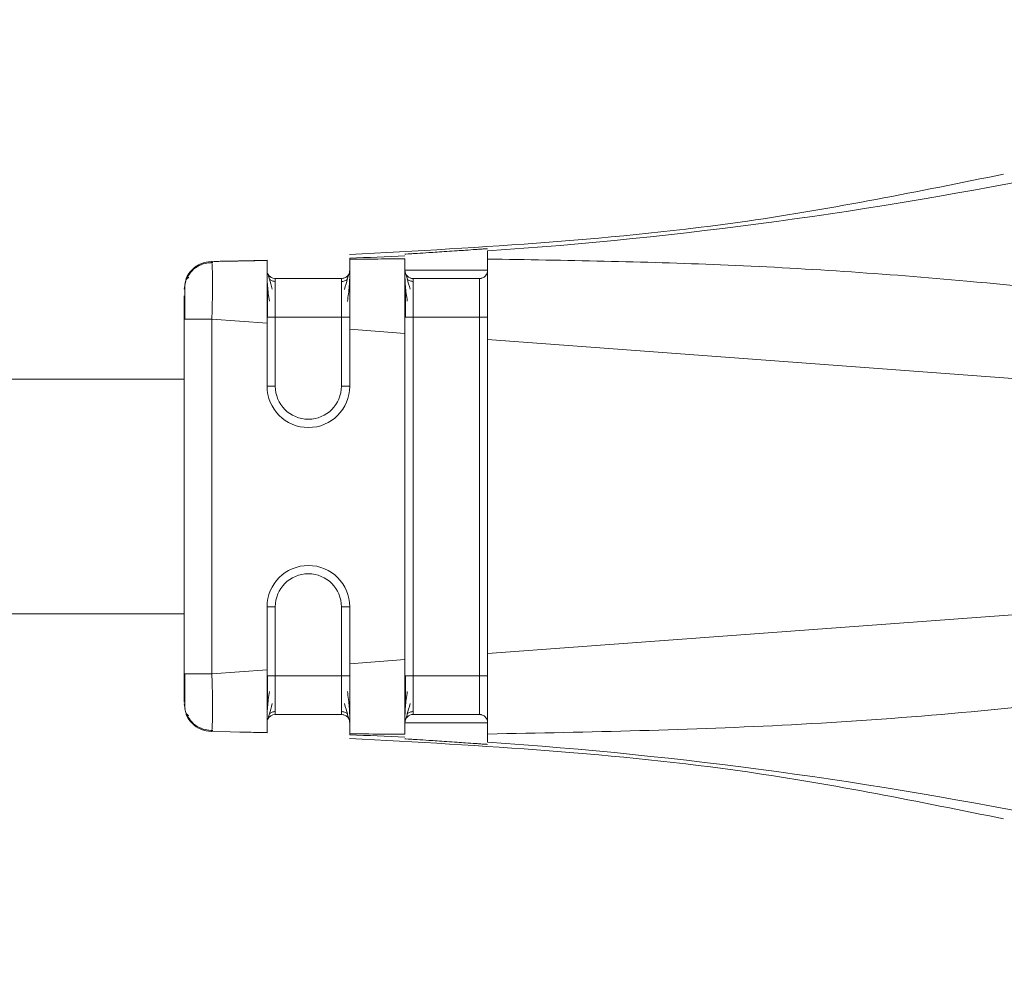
# Model space of a CAD drawing. Header units: millimetres. Extents: x -456 to 1924, y -71 to 431.
# Tile 25 of 45: x 611 to 629, y 154 to 171. Entities that reach past the tile are written whole.
import ezdxf

# ---------------------------------------------------------------- set-up
doc = ezdxf.new("R2010")
doc.units = ezdxf.units.MM

# ---------------------------------------------------------------- blocks, each defined once
blk = doc.blocks.new('Drawing View2')
at = {"color": 7, "linetype": 'Continuous', "lineweight": 18}
for p, q in [((-36.888, -4.549), (-36.888, -4.696)), ((-41.897, -4.741), (-40.888, -4.722)), ((-41.897, -4.741), (-40.888, -4.722)), ((-41.889, -4.762), (-41.897, -4.741)), ((-41.897, -4.741), (-41.897, -4.741)), ((-41.897, -4.741), (-41.889, -4.761)), ((-41.872, -4.74), (-41.376, -4.73)), ((-40.882, -4.717), (-41.378, -4.73)), ((-41.364, -4.73), (-41.337, -4.729)), ((-39.388, -4.976), (-39.388, -4.963)), ((-42.388, -5.241), (-42.37, -5.148)), ((-42.388, -5.241), (-42.37, -5.148)), ((-40.738, -5.05), (-39.538, -5.05)), ((-40.738, -5.05), (-40.738, -5.05)), ((-40.738, -5.05), (-39.538, -5.05)), ((-39.538, -5.05), (-39.538, -5.05)), ((-38.238, -5.05), (-37.038, -5.05)), ((-38.238, -5.05), (-38.238, -5.05)), ((-37.038, -5.05), (-37.038, -5.05)), ((-42.379, -5.196), (-42.379, -5.241)), ((-42.388, -12.215), (-42.388, -5.786)), ((-41.888, -5.786), (-40.888, -5.86)), ((-41.888, -12.215), (-41.888, -5.786)), ((-40.888, -7), (-40.888, -5.86)), ((-40.738, -5.749), (-40.738, -7)), ((-40.738, -5.749), (-39.538, -5.749)), ((-39.538, -7), (-39.538, -5.749)), ((-38.238, -5.749), (-38.238, -12.252)), ((-38.238, -5.749), (-37.038, -5.749)), ((-37.038, -12.252), (-37.038, -5.749)), ((-39.388, -7), (-39.388, -5.97)), ((-39.388, -5.97), (-38.388, -6.044)), ((-38.388, -11.956), (-38.388, -6.044)), ((-36.888, -6.155), (-21.693, -7.279)), ((-36.888, -11.845), (-36.888, -6.155)), ((-42.388, -6.875), (-106.5, -6.875)), ((-36.888, -11.845), (-21.693, -10.722)), ((-40.888, -12.141), (-40.888, -11)), ((-40.738, -11), (-40.738, -12.252)), ((-39.538, -12.252), (-39.538, -11)), ((-39.388, -12.03), (-39.388, -11)), ((-42.388, -11.125), (-106.5, -11.125)), ((-39.388, -12.03), (-38.388, -11.956)), ((-42.388, -12.215), (-42.37, -12.215)), ((-41.888, -12.215), (-40.888, -12.141)), ((-40.738, -12.252), (-39.538, -12.252)), ((-38.238, -12.252), (-37.038, -12.252)), ((-42.388, -12.759), (-42.37, -12.852)), ((-40.738, -12.95), (-39.538, -12.95)), ((-38.238, -12.95), (-37.038, -12.95)), ((-41.889, -13.238), (-41.897, -13.259)), ((-41.897, -13.259), (-41.889, -13.239)), ((-41.897, -13.259), (-40.888, -13.278)), ((-41.378, -13.27), (-40.882, -13.283))]:
    blk.add_line(p, q, dxfattribs=at)
at = {"color": 7, "linetype": 'Continuous', "lineweight": 18, "flags": 128}
for points in [[(-36.888, -4.9), (-36.945, -4.9), (-37.108, -4.9), (-37.351, -4.9), (-37.638, -4.9), (-37.925, -4.9), (-38.168, -4.9), (-38.331, -4.9), (-38.388, -4.9)], [(-37.038, -5.05), (-37.084, -5.05), (-37.214, -5.05), (-37.408, -5.05), (-37.638, -5.05), (-37.868, -5.05), (-38.062, -5.05), (-38.192, -5.05), (-38.238, -5.05)], [(-40.888, -5.749), (-40.885, -5.749), (-40.877, -5.749), (-40.863, -5.749), (-40.844, -5.749), (-40.821, -5.749), (-40.795, -5.749), (-40.767, -5.749), (-40.738, -5.749)], [(-38.388, -5.749), (-38.385, -5.749), (-38.377, -5.749), (-38.363, -5.749), (-38.344, -5.749), (-38.321, -5.749), (-38.295, -5.749), (-38.267, -5.749), (-38.238, -5.749)], [(-40.888, -7), (-40.885, -7), (-40.877, -7), (-40.863, -7), (-40.844, -7), (-40.821, -7), (-40.795, -7), (-40.767, -7), (-40.738, -7)], [(-39.388, -7), (-39.391, -7), (-39.399, -7), (-39.413, -7), (-39.432, -7), (-39.455, -7), (-39.481, -7), (-39.509, -7), (-39.538, -7)], [(-40.888, -11), (-40.885, -11), (-40.877, -11), (-40.863, -11), (-40.844, -11), (-40.821, -11), (-40.795, -11), (-40.767, -11), (-40.738, -11)], [(-39.388, -11), (-39.391, -11), (-39.399, -11), (-39.413, -11), (-39.432, -11), (-39.455, -11), (-39.481, -11), (-39.509, -11), (-39.538, -11)], [(-40.888, -12.252), (-40.885, -12.252), (-40.877, -12.252), (-40.863, -12.252), (-40.844, -12.252), (-40.821, -12.252), (-40.795, -12.252), (-40.767, -12.252), (-40.738, -12.252)], [(-38.388, -12.252), (-38.385, -12.252), (-38.377, -12.252), (-38.363, -12.252), (-38.344, -12.252), (-38.321, -12.252), (-38.295, -12.252), (-38.267, -12.252), (-38.238, -12.252)], [(-38.388, -13.1), (-38.331, -13.1), (-38.168, -13.1), (-37.925, -13.1), (-37.638, -13.1), (-37.351, -13.1), (-37.108, -13.1), (-36.945, -13.1), (-36.888, -13.1)]]:
    blk.add_lwpolyline(points, dxfattribs=at)
at = {"color": 7, "linetype": 'Continuous', "lineweight": 18}
for centre, radius, start, end in [((-42.347, 74.858), 79.595, 273.93271, 289.08989), ((-42.314, 74.577), 79.312, 272.114, 272.83709), ((-40.738, -4.9), 0.15, 202.2311, 270), ((-40.738, -4.9), 0.15, 202.1624, 270), ((-38.238, -4.9), 0.15, 179.9972, 270), ((-38.238, -4.9), 0.15, 196.9966, 270), ((-37.038, -4.9), 0.15, 270, 0), ((-40.138, -7), 0.75, 180, 0), ((-40.138, -7), 0.75, 180, 0), ((-40.138, -7), 0.6, 180, 0), ((-40.138, -11), 0.75, 0, 180), ((-40.138, -11), 0.75, 0, 180), ((-40.138, -11), 0.6, 0, 180), ((-40.738, -13.1), 0.15, 90, 157.54), ((-38.238, -13.1), 0.15, 90, 180), ((-37.038, -13.1), 0.15, 0, 90), ((-42.313, -92.576), 79.311, 87.16361, 87.88671), ((-42.346, -92.858), 79.595, 70.91073, 86.068)]:
    blk.add_arc(centre, radius, start, end, dxfattribs=at)
for points, knots in [([(-27.534, -3.158), (-29.078, -3.471), (-32.99, -4.265), (-36.978, -4.484), (-39.392, -4.617)], [0, 0, 0, 0, 0.3947239, 1, 1, 1, 1]), ([(-36.888, -4.509), (-36.898, -4.51), (-36.913, -4.51), (-37.007, -4.516), (-37.118, -4.524), (-37.267, -4.535), (-37.449, -4.547), (-37.625, -4.559), (-37.8, -4.571), (-37.987, -4.583), (-38.147, -4.593), (-38.265, -4.601), (-38.361, -4.607), (-38.377, -4.609), (-38.388, -4.61)], [0, 0, 0, 0, 0.1201084, 0.1833772, 0.2486222, 0.3470379, 0.4156022, 0.4969406, 0.5713599, 0.6382175, 0.7488006, 0.8134106, 0.8769066, 1, 1, 1, 1]), ([(-42.37, -5.148), (-42.365, -5.116), (-42.352, -5.019), (-42.251, -4.883), (-42.091, -4.767), (-41.962, -4.75), (-41.897, -4.741)], [0, 0, 0, 0, 0.145365, 0.430243, 0.715122, 1, 1, 1, 1]), ([(-42.357, -5.081), (-42.355, -5.071), (-42.342, -4.998), (-42.25, -4.884), (-42.092, -4.766), (-41.962, -4.749), (-41.897, -4.741)], [0, 0, 0, 0, 0.04897, 0.36598, 0.68299, 1, 1, 1, 1]), ([(-41.87, -4.76), (-41.918, -4.763), (-42.017, -4.767), (-42.158, -4.83), (-42.281, -4.931), (-42.329, -5.024), (-42.353, -5.07)], [0, 0, 0, 0, 0.232612, 0.484175, 0.74422, 1, 1, 1, 1]), ([(-41.87, -4.761), (-41.918, -4.763), (-42.017, -4.768), (-42.158, -4.83), (-42.281, -4.931), (-42.329, -5.024), (-42.353, -5.07)], [0, 0, 0, 0, 0.232612, 0.484175, 0.74422, 1, 1, 1, 1]), ([(-41.888, -5.786), (-41.884, -5.647), (-41.875, -5.373), (-41.874, -5.028), (-41.88, -4.844), (-41.886, -4.769), (-41.889, -4.762), (-41.889, -4.762)], [0, 0, 0, 0, 0.2895367, 0.5693094, 0.844608, 0.9900999, 1, 1, 1, 1]), ([(-40.888, -4.722), (-41.188, -4.728), (-41.786, -4.739), (-41.907, -4.741), (-41.623, -4.736), (-41.133, -4.727), (-40.888, -4.722)], [0, 0, 0, 0, 0.2802402, 0.559855, 0.7796013, 1, 1, 1, 1]), ([(-41.356, -4.73), (-41.354, -4.73), (-41.351, -4.73), (-41.033, -4.725), (-40.888, -4.722)], [0, 0, 0, 0, 0.545182, 1, 1, 1, 1]), ([(-40.888, -4.722), (-40.888, -4.738), (-40.888, -4.768), (-40.888, -5.038), (-40.888, -5.409), (-40.888, -5.709), (-40.888, -5.86)], [0, 0, 0, 0, 0.250255, 0.500093, 0.749776, 1, 1, 1, 1]), ([(-39.388, -4.681), (-39.388, -4.682), (-39.388, -4.685), (-39.388, -4.696), (-39.388, -4.701)], [0, 0, 0, 0, 0.5536399, 1, 1, 1, 1]), ([(-38.388, -4.694), (-38.576, -4.694), (-38.909, -4.696), (-39.242, -4.699), (-39.388, -4.701)], [0, 0, 0, 0, 0.563222, 1, 1, 1, 1]), ([(-39.388, -4.701), (-39.388, -4.734), (-39.388, -4.798), (-39.388, -5.096), (-39.388, -5.495), (-39.388, -5.81), (-39.388, -5.97)], [0, 0, 0, 0, 0.2568574, 0.4994269, 0.7447768, 1, 1, 1, 1]), ([(-38.388, -4.694), (-38.388, -4.735), (-38.388, -4.819), (-38.388, -5.138), (-38.388, -5.56), (-38.388, -5.883), (-38.388, -6.044)], [0, 0, 0, 0, 0.249034, 0.499186, 0.749184, 1, 1, 1, 1]), ([(-21.693, -7.279), (-21.167, -7.215), (-20.53, -7.138), (-19.85, -6.949), (-19.669, -6.872), (-19.592, -6.814), (-19.565, -6.785), (-19.549, -6.757), (-19.54, -6.726), (-19.544, -6.69), (-19.565, -6.651), (-19.603, -6.61), (-19.697, -6.539), (-19.895, -6.445), (-20.381, -6.276), (-21.351, -6.039), (-23.065, -5.717), (-25.426, -5.377), (-28.725, -5.026), (-32.579, -4.768), (-35.481, -4.72), (-36.888, -4.696)], [0, 0, 0, 0, 0.079633, 0.096416, 0.106506, 0.108989, 0.110947, 0.112535, 0.113904, 0.115836, 0.117972, 0.120667, 0.124353, 0.135955, 0.15357, 0.20236, 0.286651, 0.417176, 0.562519, 0.787792, 1, 1, 1, 1]), ([(-36.888, -4.696), (-36.888, -4.751), (-36.888, -4.86), (-36.888, -5.098), (-36.888, -5.216)], [0, 0, 0, 0, 0.5095325, 1, 1, 1, 1]), ([(-40.888, -4.965), (-40.888, -4.997), (-40.887, -5.059), (-40.879, -5.183), (-40.866, -5.317), (-40.851, -5.413), (-40.845, -5.46)], [0, 0, 0, 0, 0.262057, 0.516005, 0.761874, 1, 1, 1, 1]), ([(-40.794, -5.244), (-40.812, -5.178), (-40.839, -5.076), (-40.865, -4.99), (-40.873, -4.967), (-40.877, -4.956)], [0, 0, 0, 0, 0.4851544, 0.7386231, 1, 1, 1, 1]), ([(-39.399, -4.956), (-39.403, -4.968), (-39.411, -4.99), (-39.437, -5.077), (-39.464, -5.179), (-39.482, -5.247)], [0, 0, 0, 0, 0.261424, 0.514828, 1, 1, 1, 1]), ([(-39.431, -5.465), (-39.424, -5.417), (-39.41, -5.321), (-39.397, -5.186), (-39.389, -5.062), (-39.388, -4.999), (-39.388, -4.967)], [0, 0, 0, 0, 0.238194, 0.484055, 0.738008, 1, 1, 1, 1]), ([(-38.388, -4.965), (-38.388, -4.997), (-38.387, -5.059), (-38.379, -5.183), (-38.366, -5.317), (-38.351, -5.413), (-38.345, -5.46)], [0, 0, 0, 0, 0.262057, 0.5160046, 0.7618743, 1, 1, 1, 1]), ([(-38.294, -5.244), (-38.312, -5.178), (-38.339, -5.076), (-38.365, -4.99), (-38.373, -4.967), (-38.377, -4.956)], [0, 0, 0, 0, 0.485154, 0.738623, 1, 1, 1, 1]), ([(-42.305, -5.027), (-42.323, -5.037), (-42.356, -5.056), (-42.372, -5.12), (-42.38, -5.15)], [0, 0, 0, 0, 0.524709, 1, 1, 1, 1]), ([(-40.738, -5.103), (-40.747, -5.102), (-40.766, -5.101), (-40.794, -5.094), (-40.821, -5.081), (-40.837, -5.069), (-40.845, -5.062)], [0, 0, 0, 0, 0.2330034, 0.4800218, 0.737313, 1, 1, 1, 1]), ([(-40.738, -5.05), (-40.738, -5.061), (-40.738, -5.082), (-40.738, -5.243), (-40.738, -5.474), (-40.738, -5.657), (-40.738, -5.749)], [0, 0, 0, 0, 0.250957, 0.500564, 0.749846, 1, 1, 1, 1]), ([(-39.538, -5.749), (-39.538, -5.657), (-39.538, -5.474), (-39.538, -5.243), (-39.538, -5.082), (-39.538, -5.061), (-39.538, -5.05)], [0, 0, 0, 0, 0.250154, 0.4994363, 0.7490432, 1, 1, 1, 1]), ([(-39.431, -5.063), (-39.439, -5.069), (-39.454, -5.082), (-39.482, -5.094), (-39.51, -5.102), (-39.529, -5.103), (-39.538, -5.103)], [0, 0, 0, 0, 0.262685, 0.519976, 0.766996, 1, 1, 1, 1]), ([(-38.238, -5.103), (-38.247, -5.102), (-38.266, -5.101), (-38.294, -5.094), (-38.321, -5.081), (-38.337, -5.069), (-38.345, -5.062)], [0, 0, 0, 0, 0.2330034, 0.4800218, 0.737313, 1, 1, 1, 1]), ([(-38.238, -5.05), (-38.238, -5.061), (-38.238, -5.082), (-38.238, -5.243), (-38.238, -5.474), (-38.238, -5.657), (-38.238, -5.749)], [0, 0, 0, 0, 0.250957, 0.500564, 0.749846, 1, 1, 1, 1]), ([(-37.038, -5.749), (-37.038, -5.657), (-37.038, -5.474), (-37.038, -5.243), (-37.038, -5.082), (-37.038, -5.061), (-37.038, -5.05)], [0, 0, 0, 0, 0.250154, 0.499436, 0.749043, 1, 1, 1, 1]), ([(-42.379, -5.196), (-42.379, -5.223), (-42.379, -5.264), (-42.379, -5.337), (-42.379, -5.361)], [0, 0, 0, 0, 0.674154, 1, 1, 1, 1]), ([(-40.877, -5.185), (-40.877, -5.224), (-40.877, -5.301), (-40.878, -5.441), (-40.878, -5.592), (-40.878, -5.696), (-40.878, -5.749)], [0, 0, 0, 0, 0.2499597, 0.4998713, 0.7499197, 1, 1, 1, 1]), ([(-38.377, -5.185), (-38.377, -5.224), (-38.377, -5.301), (-38.378, -5.441), (-38.378, -5.592), (-38.378, -5.696), (-38.378, -5.749)], [0, 0, 0, 0, 0.24996, 0.499871, 0.74992, 1, 1, 1, 1]), ([(-36.888, -5.216), (-36.888, -5.355), (-36.888, -5.64), (-36.888, -5.981), (-36.888, -6.155)], [0, 0, 0, 0, 0.489594, 1, 1, 1, 1]), ([(-42.388, -5.786), (-42.388, -5.705), (-42.388, -5.543), (-42.388, -5.425), (-42.388, -5.366)], [0, 0, 0, 0, 0.4989543, 1, 1, 1, 1]), ([(-42.379, -5.361), (-42.379, -5.384), (-42.38, -5.452), (-42.38, -5.603), (-42.38, -5.729), (-42.38, -5.792)], [0, 0, 0, 0, 0.205255, 0.602522, 1, 1, 1, 1]), ([(-36.888, -13.304), (-35.05, -13.268), (-31.274, -13.194), (-26.59, -12.783), (-23.15, -12.3), (-21.31, -11.954), (-20.281, -11.699), (-19.803, -11.517), (-19.63, -11.42), (-19.562, -11.347), (-19.541, -11.303), (-19.541, -11.259), (-19.562, -11.218), (-19.602, -11.177), (-19.662, -11.137), (-19.812, -11.064), (-20.157, -10.962), (-20.81, -10.835), (-21.359, -10.765), (-21.693, -10.722)], [0, 0, 0, 0, 0.277154, 0.569443, 0.709641, 0.801655, 0.852576, 0.869317, 0.879228, 0.882226, 0.884534, 0.88657, 0.888768, 0.891501, 0.895083, 0.899771, 0.916625, 0.949186, 1, 1, 1, 1]), ([(-38.388, -11.956), (-38.388, -12.118), (-38.388, -12.44), (-38.388, -12.862), (-38.388, -13.182), (-38.388, -13.265), (-38.388, -13.307)], [0, 0, 0, 0, 0.250822, 0.500825, 0.750972, 1, 1, 1, 1]), ([(-36.888, -11.845), (-36.888, -12.021), (-36.888, -12.364), (-36.888, -12.65), (-36.888, -12.791)], [0, 0, 0, 0, 0.510317, 1, 1, 1, 1]), ([(-39.388, -12.03), (-39.388, -12.19), (-39.388, -12.505), (-39.388, -12.905), (-39.388, -13.203), (-39.388, -13.267), (-39.388, -13.3)], [0, 0, 0, 0, 0.255216, 0.500584, 0.743135, 1, 1, 1, 1]), ([(-42.388, -12.727), (-42.388, -12.722), (-42.388, -12.704), (-42.388, -12.581), (-42.388, -12.403), (-42.388, -12.277), (-42.388, -12.215)], [0, 0, 0, 0, 0.124515, 0.464868, 0.733493, 1, 1, 1, 1]), ([(-42.38, -12.208), (-42.38, -12.271), (-42.38, -12.397), (-42.38, -12.548), (-42.379, -12.616), (-42.379, -12.639)], [0, 0, 0, 0, 0.397478, 0.794745, 1, 1, 1, 1]), ([(-42.38, -12.209), (-42.38, -12.271), (-42.38, -12.397), (-42.38, -12.533), (-42.379, -12.59), (-42.379, -12.602)], [0, 0, 0, 0, 0.445553, 0.890853, 1, 1, 1, 1]), ([(-42.37, -12.215), (-42.366, -12.215), (-42.352, -12.215), (-42.248, -12.215), (-42.085, -12.215), (-41.954, -12.215), (-41.888, -12.215)], [0, 0, 0, 0, 0.152691, 0.435127, 0.717564, 1, 1, 1, 1]), ([(-41.889, -13.239), (-41.889, -13.238), (-41.886, -13.231), (-41.88, -13.157), (-41.874, -12.973), (-41.875, -12.686), (-41.881, -12.424), (-41.886, -12.285), (-41.888, -12.215)], [0, 0, 0, 0, 0.009725, 0.155004, 0.430002, 0.709353, 0.853403, 1, 1, 1, 1]), ([(-40.888, -12.141), (-40.888, -12.291), (-40.888, -12.591), (-40.888, -12.962), (-40.888, -13.232), (-40.888, -13.263), (-40.888, -13.278)], [0, 0, 0, 0, 0.250098, 0.499887, 0.749619, 1, 1, 1, 1]), ([(-40.878, -12.244), (-40.878, -12.297), (-40.878, -12.402), (-40.878, -12.554), (-40.877, -12.696), (-40.877, -12.774), (-40.877, -12.813)], [0, 0, 0, 0, 0.250249, 0.500316, 0.750202, 1, 1, 1, 1]), ([(-40.738, -12.252), (-40.738, -12.343), (-40.738, -12.527), (-40.738, -12.757), (-40.738, -12.919), (-40.738, -12.94), (-40.738, -12.95)], [0, 0, 0, 0, 0.250154, 0.499436, 0.749043, 1, 1, 1, 1]), ([(-39.538, -12.95), (-39.538, -12.94), (-39.538, -12.919), (-39.538, -12.757), (-39.538, -12.527), (-39.538, -12.343), (-39.538, -12.252)], [0, 0, 0, 0, 0.250957, 0.500564, 0.749846, 1, 1, 1, 1]), ([(-38.378, -12.244), (-38.378, -12.297), (-38.378, -12.402), (-38.378, -12.554), (-38.377, -12.696), (-38.377, -12.774), (-38.377, -12.813)], [0, 0, 0, 0, 0.250249, 0.500316, 0.750202, 1, 1, 1, 1]), ([(-38.238, -12.252), (-38.238, -12.343), (-38.238, -12.527), (-38.238, -12.757), (-38.238, -12.919), (-38.238, -12.94), (-38.238, -12.95)], [0, 0, 0, 0, 0.250154, 0.499436, 0.749043, 1, 1, 1, 1]), ([(-37.038, -12.95), (-37.038, -12.94), (-37.038, -12.919), (-37.038, -12.757), (-37.038, -12.527), (-37.038, -12.343), (-37.038, -12.252)], [0, 0, 0, 0, 0.250957, 0.500564, 0.749846, 1, 1, 1, 1]), ([(-42.379, -12.602), (-42.379, -12.639), (-42.379, -12.727), (-42.379, -12.776), (-42.379, -12.804)], [0, 0, 0, 0, 0.4300266, 1, 1, 1, 1]), ([(-40.845, -12.536), (-40.851, -12.584), (-40.866, -12.682), (-40.879, -12.817), (-40.887, -12.942), (-40.888, -13.005), (-40.888, -13.037)], [0, 0, 0, 0, 0.238318, 0.484229, 0.738103, 1, 1, 1, 1]), ([(-39.388, -13.037), (-39.388, -13.005), (-39.389, -12.943), (-39.397, -12.818), (-39.41, -12.682), (-39.424, -12.584), (-39.431, -12.536)], [0, 0, 0, 0, 0.261912, 0.51579, 0.761682, 1, 1, 1, 1]), ([(-38.345, -12.536), (-38.351, -12.584), (-38.366, -12.682), (-38.379, -12.817), (-38.387, -12.942), (-38.388, -13.005), (-38.388, -13.037)], [0, 0, 0, 0, 0.238318, 0.484229, 0.738103, 1, 1, 1, 1]), ([(-42.38, -12.85), (-42.372, -12.88), (-42.356, -12.944), (-42.323, -12.964), (-42.306, -12.974)], [0, 0, 0, 0, 0.475345, 1, 1, 1, 1]), ([(-40.878, -13.045), (-40.873, -13.034), (-40.865, -13.011), (-40.84, -12.924), (-40.812, -12.821), (-40.794, -12.754)], [0, 0, 0, 0, 0.261307, 0.514798, 1, 1, 1, 1]), ([(-39.482, -12.754), (-39.464, -12.821), (-39.436, -12.924), (-39.411, -13.011), (-39.402, -13.034), (-39.398, -13.045)], [0, 0, 0, 0, 0.48507, 0.738518, 1, 1, 1, 1]), ([(-38.378, -13.045), (-38.373, -13.034), (-38.365, -13.011), (-38.34, -12.924), (-38.312, -12.821), (-38.294, -12.754)], [0, 0, 0, 0, 0.261307, 0.514798, 1, 1, 1, 1]), ([(-36.888, -12.791), (-36.888, -12.906), (-36.888, -13.142), (-36.888, -13.25), (-36.888, -13.304)], [0, 0, 0, 0, 0.490542, 1, 1, 1, 1]), ([(-42.357, -12.919), (-42.355, -12.929), (-42.342, -13.002), (-42.25, -13.116), (-42.092, -13.234), (-41.962, -13.25), (-41.897, -13.259)], [0, 0, 0, 0, 0.049019, 0.366012, 0.683006, 1, 1, 1, 1]), ([(-42.353, -12.93), (-42.329, -12.976), (-42.281, -13.069), (-42.158, -13.17), (-42.017, -13.233), (-41.918, -13.237), (-41.87, -13.24)], [0, 0, 0, 0, 0.2557803, 0.5158251, 0.7673882, 1, 1, 1, 1]), ([(-40.845, -12.938), (-40.837, -12.931), (-40.821, -12.919), (-40.794, -12.906), (-40.766, -12.899), (-40.747, -12.898), (-40.738, -12.897)], [0, 0, 0, 0, 0.2626859, 0.5199769, 0.766996, 1, 1, 1, 1]), ([(-39.538, -12.897), (-39.529, -12.898), (-39.51, -12.898), (-39.482, -12.906), (-39.454, -12.919), (-39.439, -12.931), (-39.431, -12.938)], [0, 0, 0, 0, 0.233001, 0.48002, 0.737312, 1, 1, 1, 1]), ([(-38.345, -12.938), (-38.337, -12.931), (-38.321, -12.919), (-38.294, -12.906), (-38.266, -12.899), (-38.247, -12.898), (-38.238, -12.897)], [0, 0, 0, 0, 0.262686, 0.519977, 0.766996, 1, 1, 1, 1]), ([(-36.929, -12.998), (-36.93, -12.997), (-36.942, -12.979), (-36.98, -12.958), (-37.019, -12.953), (-37.038, -12.95)], [0, 0, 0, 0, 0.037139, 0.518569, 1, 1, 1, 1]), ([(-40.888, -13.278), (-41.028, -13.276), (-41.336, -13.27), (-41.337, -13.271), (-41.337, -13.271)], [0, 0, 0, 0, 0.452475, 1, 1, 1, 1]), ([(-39.392, -13.383), (-36.978, -13.516), (-32.99, -13.735), (-29.078, -14.529), (-27.534, -14.842)], [0, 0, 0, 0, 0.605271, 1, 1, 1, 1]), ([(-39.388, -13.3), (-39.202, -13.302), (-38.869, -13.305), (-38.536, -13.306), (-38.388, -13.307)], [0, 0, 0, 0, 0.556487, 1, 1, 1, 1]), ([(-39.388, -13.3), (-39.388, -13.306), (-39.388, -13.316), (-39.388, -13.318), (-39.388, -13.319)], [0, 0, 0, 0, 0.566355, 1, 1, 1, 1]), ([(-36.888, -13.304), (-36.888, -13.35), (-36.888, -13.43), (-36.888, -13.445), (-36.888, -13.451)], [0, 0, 0, 0, 0.576678, 1, 1, 1, 1]), ([(-38.388, -13.391), (-38.377, -13.392), (-38.361, -13.393), (-38.265, -13.399), (-38.147, -13.407), (-37.987, -13.417), (-37.8, -13.429), (-37.625, -13.441), (-37.449, -13.453), (-37.267, -13.465), (-37.118, -13.476), (-37.007, -13.484), (-36.913, -13.49), (-36.898, -13.49), (-36.888, -13.491)], [0, 0, 0, 0, 0.1230822, 0.1865796, 0.2511956, 0.3617643, 0.4286263, 0.5030579, 0.5843911, 0.6529546, 0.7513815, 0.8166193, 0.8798852, 1, 1, 1, 1])]:
    blk.add_open_spline(points, degree=3, knots=knots, dxfattribs=at)
for points in [[(-39.388, -4.9), (-39.39, -4.92), (-39.395, -4.959), (-39.429, -5.009), (-39.479, -5.043), (-39.518, -5.048), (-39.538, -5.05)], [(-39.388, -4.9), (-39.39, -4.919), (-39.395, -4.959), (-39.429, -5.008), (-39.479, -5.043), (-39.518, -5.048), (-39.538, -5.05)], [(-36.888, -4.9), (-36.89, -4.92), (-36.895, -4.959), (-36.929, -5.009), (-36.979, -5.043), (-37.018, -5.048), (-37.038, -5.05)], [(-42.388, -5.786), (-42.38, -5.786), (-42.365, -5.786), (-42.25, -5.786), (-42.084, -5.786), (-41.953, -5.786), (-41.888, -5.786)], [(-39.388, -5.749), (-39.39, -5.749), (-39.395, -5.749), (-39.429, -5.749), (-39.479, -5.749), (-39.518, -5.749), (-39.538, -5.749)], [(-36.888, -5.749), (-36.89, -5.749), (-36.895, -5.749), (-36.929, -5.749), (-36.979, -5.749), (-37.018, -5.749), (-37.038, -5.749)], [(-39.388, -12.252), (-39.39, -12.252), (-39.395, -12.252), (-39.429, -12.252), (-39.479, -12.252), (-39.518, -12.252), (-39.538, -12.252)], [(-36.888, -12.252), (-36.89, -12.252), (-36.895, -12.252), (-36.929, -12.252), (-36.979, -12.252), (-37.018, -12.252), (-37.038, -12.252)], [(-39.388, -13.1), (-39.39, -13.081), (-39.395, -13.041), (-39.429, -12.992), (-39.479, -12.957), (-39.518, -12.952), (-39.538, -12.95)]]:
    blk.add_open_spline(points, degree=3, dxfattribs=at)

msp = doc.modelspace()

# ---------------------------------------------------------------- block references
at = {"color": 7, "linetype": 'Continuous', "lineweight": 18}
msp.add_blockref('Drawing View2', (656.209, 171.483), dxfattribs=at)

doc.saveas('drawing.dxf')
